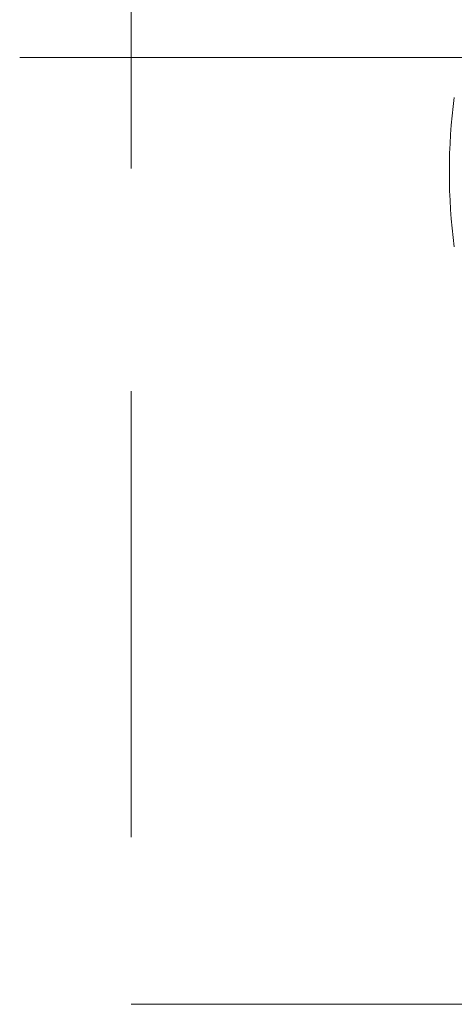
# Paper-space layout 'AD-02 DETAL MONTAŻU DRZWI' of a CAD drawing. Header units: millimetres. Extents: x 0 to 594, y 0 to 550.
# Tile 61 of 99: x 94 to 109, y 367 to 402. Entities that reach past the tile are written whole.
import ezdxf
from ezdxf.xclip import XClip

# ---------------------------------------------------------------- set-up
doc = ezdxf.new("R2010")
doc.units = ezdxf.units.MM
doc.header["$MEASUREMENT"] = 0
doc.header["$XCLIPFRAME"] = 0
doc.linetypes.add('przerywama detal', pattern=[120, 80, -40])
doc.layers.add('A_stolarka_Nr_pióra__10', color=7, linetype='Continuous', lineweight=13, true_color=0x4b4b4b)
doc.layers.add('A_stolarka_Nr_pióra__170', color=7, linetype='Continuous', lineweight=5, true_color=0x1c1c1c)

# ---------------------------------------------------------------- blocks, each defined once
blk = doc.blocks.new('Rysunek_1_1', base_point=(-46422.798, -26825.258))
at = {"layer": 'A_stolarka_Nr_pióra__10', "color": 251, "linetype": 'przerywama detal', "lineweight": 13, "ltscale": 0.2, "true_color": 0x4b4b4b}
for p in [(97.585, 437.094), (157.585, 367.094)]:
    blk.add_line(p, (97.585, 367.094), dxfattribs=at)
at = {"layer": 'A_stolarka_Nr_pióra__10', "color": 251, "linetype": 'Continuous', "lineweight": 13, "ltscale": 0.2, "true_color": 0x4b4b4b}
blk.add_arc((129.212, 396.963), 20.2, 172.3771, 187.6229, dxfattribs=at)
at = {"layer": 'A_stolarka_Nr_pióra__170', "color": 250, "linetype": 'Continuous', "lineweight": 5, "ltscale": 0.2, "true_color": 0x1c1c1c}
blk.add_line((112.957, 401.077), (93.585, 401.077), dxfattribs=at)

psp = doc.layouts.new('AD-02 DETAL MONTAŻU DRZWI')

# ---------------------------------------------------------------- block references
at = {"color": 37, "linetype": 'Continuous', "lineweight": 5, "true_color": 0x656532}
ref = psp.add_blockref('Rysunek_1_1', (-46422.798, -26825.258), dxfattribs=at)
XClip(ref).set_block_clipping_path([(39.90003743, 274.842170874), (528.4304887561, 524.007291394)])

doc.saveas('drawing.dxf')
